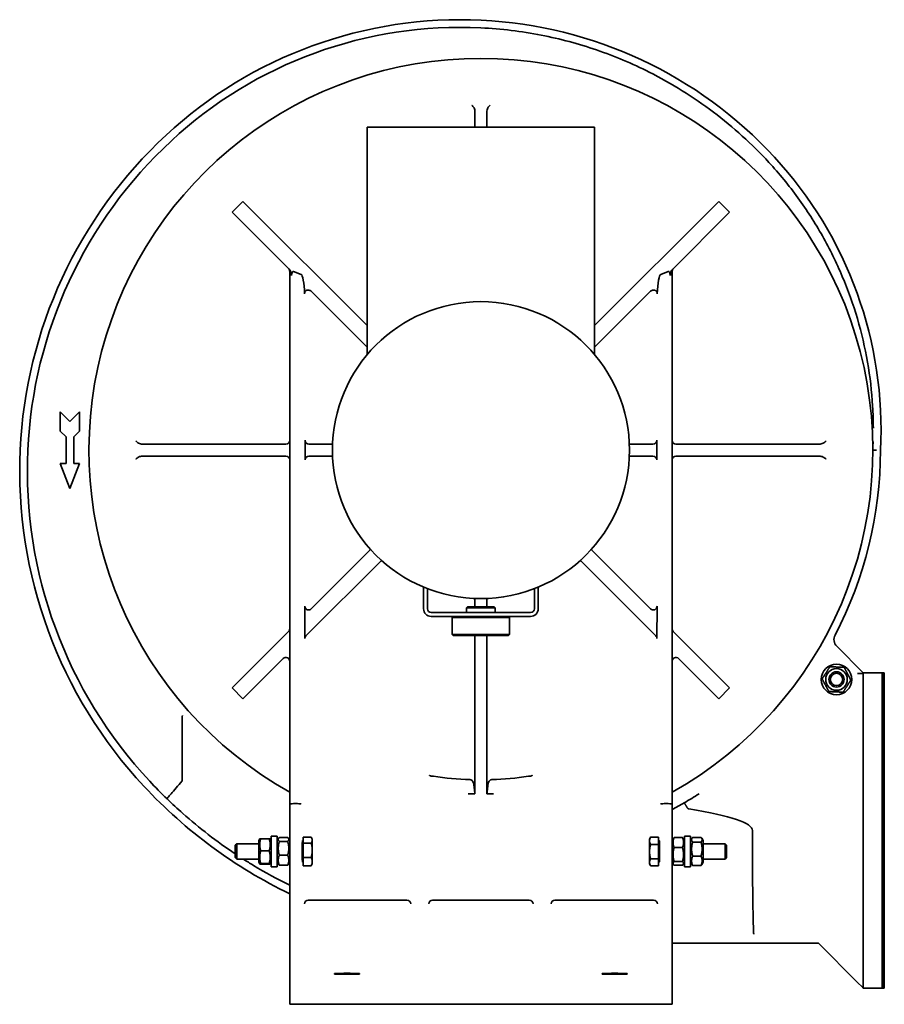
# Model space of a CAD drawing. Header units: millimetres. Extents: x 194 to 646, y 39 to 555.
import ezdxf

# ---------------------------------------------------------------- set-up
doc = ezdxf.new("R2010")
doc.units = ezdxf.units.MM
doc.header["$LTSCALE"] = 2
doc.layers.add('Krawędzie widoczne(ISO)', color=7, linetype='Continuous', lineweight=35, true_color=0x262659)

msp = doc.modelspace()

# ---------------------------------------------------------------- linework, layer by layer
at = {"layer": 'Krawędzie widoczne(ISO)'}
for p, q in [((432, 498.37), (432, 506.21)), ((438.24, 506.21), (438.24, 498.37)), ((375.64, 498.37), (494.6, 498.37)), ((375.64, 379.36), (375.64, 498.37)), ((494.6, 379.36), (494.6, 498.37)), ((305.01, 453.82), (310.67, 459.48)), ((375.64, 394.51), (310.67, 459.48)), ((559.57, 459.48), (494.6, 394.51)), ((559.57, 459.48), (565.23, 453.82)), ((305.01, 453.82), (334.94, 423.9)), ((535.31, 423.9), (565.23, 453.82)), ((335.12, 422.89), (335.12, 144.18)), ((337.12, 422.93), (341.08, 421.35)), ((533.12, 422.93), (529.16, 421.35)), ((535.12, 144.18), (535.12, 422.89)), ((346.35, 412.49), (375.64, 383.2)), ((494.6, 383.2), (523.9, 412.49)), ((215.12, 349.37), (220.12, 344.37)), ((215.12, 339.37), (215.12, 349.37)), ((220.12, 344.37), (225.12, 349.37)), ((225.12, 349.37), (225.12, 339.37)), ((218.12, 336.37), (215.12, 339.37)), ((218.12, 322.37), (218.12, 336.37)), ((225.12, 339.37), (222.12, 336.37)), ((222.12, 336.37), (222.12, 322.37)), ((258.28, 332.49), (333.12, 332.49)), ((343.15, 334.51), (343.15, 324.23)), ((345.14, 332.49), (357.48, 332.49)), ((512.76, 332.49), (525.11, 332.49)), ((527.1, 324.23), (527.1, 334.51)), ((537.12, 332.49), (611.96, 332.49)), ((333.12, 326.25), (258.28, 326.25)), ((357.48, 326.25), (345.14, 326.25)), ((525.11, 326.25), (512.76, 326.25)), ((611.96, 326.25), (537.12, 326.25)), ((642.12, 329.32), (640.12, 329.37)), ((215.12, 322.37), (218.12, 322.37)), ((220.12, 309.37), (215.12, 322.37)), ((225.12, 322.37), (220.12, 309.37)), ((222.12, 322.37), (225.12, 322.37)), ((377.42, 277.33), (346.4, 246.31)), ((523.84, 246.31), (492.82, 277.33)), ((343.61, 232.2), (383.08, 271.67)), ((487.16, 271.67), (526.64, 232.2)), ((405.12, 257.7), (405.12, 246.37)), ((465.12, 246.37), (465.12, 257.7)), ((407.12, 256.89), (407.12, 246.37)), ((463.12, 256.89), (463.12, 246.37)), ((342.99, 247.72), (343.02, 230.79)), ((428.12, 247.37), (427.62, 246.87)), ((428.12, 247.37), (442.12, 247.37)), ((432, 247.37), (432, 251.73)), ((438.24, 251.73), (438.24, 247.37)), ((442.12, 247.37), (442.62, 246.87)), ((527.22, 230.79), (527.25, 247.72)), ((461.12, 244.37), (409.12, 244.37)), ((409.12, 242.37), (461.12, 242.37)), ((420.62, 242.37), (420.12, 241.87)), ((442.62, 246.87), (427.62, 246.87)), ((427.62, 244.37), (427.62, 246.87)), ((442.62, 244.37), (442.62, 246.87)), ((449.62, 242.37), (450.12, 241.87)), ((450.12, 241.87), (420.12, 241.87)), ((420.12, 232.87), (420.12, 241.87)), ((450.12, 232.87), (450.12, 241.87)), ((334.54, 234.44), (305.01, 204.92)), ((420.12, 232.87), (450.12, 232.87)), ((420.62, 232.37), (420.12, 232.87)), ((449.62, 232.37), (420.62, 232.37)), ((432, 149.45), (432, 232.37)), ((438.24, 232.37), (438.24, 149.45)), ((449.62, 232.37), (450.12, 232.87)), ((565.23, 204.92), (535.71, 234.44)), ((621.26, 226.74), (635.12, 212.87)), ((310.67, 199.26), (331.71, 220.3)), ((538.54, 220.3), (559.57, 199.26)), ((635.12, 212.57), (632.12, 212.57)), ((635.12, 212.87), (635.12, 212.57)), ((635.12, 212.87), (645.02, 212.87)), ((635.12, 212.26), (635.12, 48.48)), ((645.02, 47.87), (645.02, 212.87)), ((645.12, 212.77), (645.02, 212.87)), ((645.12, 47.87), (645.12, 212.87)), ((646.12, 212.87), (645.12, 212.87)), ((646.12, 47.87), (646.12, 212.87)), ((310.67, 199.26), (305.01, 204.92)), ((565.23, 204.92), (559.57, 199.26)), ((278.92, 190.04), (278.92, 190.05)), ((278.92, 190.04), (278.92, 156.57)), ((337.12, 144.37), (339.19, 144.37)), ((339.19, 144.37), (339.19, 144.37)), ((531.05, 144.37), (531.05, 144.37)), ((531.05, 144.37), (533.12, 144.37)), ((335.12, 144.18), (335.12, 64.9)), ((535.12, 64.9), (535.12, 144.18)), ((318.92, 125.02), (319.42, 125.88)), ((318.92, 125.02), (318.92, 113.72)), ((319.99, 126.05), (324.35, 126.05)), ((325.42, 125.02), (324.93, 125.88)), ((325.42, 127.37), (325.42, 111.37)), ((325.42, 127.37), (328.62, 127.37)), ((328.62, 127.37), (328.62, 111.37)), ((328.62, 125.02), (329.25, 126.12)), ((329.69, 126.64), (334.05, 126.64)), ((329.69, 124.63), (334.05, 124.63)), ((335.12, 125.02), (334.49, 126.12)), ((342.22, 125.07), (341.82, 125.07)), ((342.22, 126.84), (346.34, 126.84)), ((342.22, 123.74), (342.22, 126.84)), ((342.22, 123.74), (346.34, 123.74)), ((342.22, 116.27), (342.22, 123.74)), ((346.92, 125.87), (346.55, 126.51)), ((346.92, 125.29), (346.92, 125.87)), ((346.92, 120), (346.92, 125.29)), ((523.32, 125.87), (523.86, 126.81)), ((523.32, 125.87), (523.32, 124.95)), ((523.32, 124.95), (523.32, 119.26)), ((528.02, 126.88), (523.9, 126.88)), ((528.02, 126.88), (528.02, 123.02)), ((528.02, 125.07), (528.42, 125.07)), ((535.12, 125.02), (535.75, 126.11)), ((540.55, 126.63), (536.19, 126.63)), ((541.62, 125.02), (540.99, 126.11)), ((541.62, 111.37), (541.62, 127.37)), ((544.82, 127.37), (541.62, 127.37)), ((544.82, 111.37), (544.82, 127.37)), ((544.82, 125.02), (545.53, 126.25)), ((550.25, 126.74), (545.89, 126.74)), ((550.25, 124.29), (545.89, 124.29)), ((551.32, 125.02), (550.61, 126.25)), ((551.32, 113.72), (551.32, 125.02)), ((306.62, 122.6), (307.39, 123.37)), ((306.62, 116.14), (306.62, 122.6)), ((307.39, 123.37), (307.39, 115.37)), ((318.92, 123.37), (307.39, 123.37)), ((319.99, 119.75), (324.35, 119.75)), ((341.62, 119.83), (341.62, 118.92)), ((346.92, 114.08), (346.92, 120)), ((523.32, 119.26), (523.32, 113.69)), ((528.02, 123.02), (523.9, 123.02)), ((528.02, 123.02), (528.02, 115.51)), ((528.62, 118.92), (528.62, 119.83)), ((540.55, 121.36), (536.19, 121.36)), ((551.32, 123.37), (562.86, 123.37)), ((562.86, 115.37), (562.86, 123.37)), ((563.62, 122.6), (562.86, 123.37)), ((563.62, 122.6), (563.62, 116.14)), ((306.62, 116.14), (307.39, 115.37)), ((318.92, 115.37), (307.39, 115.37)), ((318.92, 113.72), (319.42, 112.86)), ((325.42, 113.72), (324.93, 112.86)), ((328.62, 113.72), (329.25, 112.63)), ((329.69, 117.37), (334.05, 117.37)), ((335.12, 113.72), (334.49, 112.63)), ((342.22, 113.67), (341.82, 113.67)), ((342.22, 116.27), (346.34, 116.27)), ((342.22, 111.9), (342.22, 116.27)), ((346.92, 112.87), (346.92, 114.08)), ((523.32, 113.69), (523.32, 112.87)), ((528.02, 115.51), (523.9, 115.51)), ((528.02, 115.51), (528.02, 111.87)), ((528.02, 113.67), (528.42, 113.67)), ((535.12, 113.72), (535.75, 112.63)), ((540.55, 114.1), (536.19, 114.1)), ((541.62, 113.72), (540.99, 112.63)), ((544.82, 113.72), (545.53, 112.5)), ((550.25, 116.92), (545.89, 116.92)), ((551.32, 113.72), (550.61, 112.5)), ((551.32, 115.37), (562.86, 115.37)), ((563.62, 116.14), (562.86, 115.37)), ((319.99, 113.07), (324.35, 113.07)), ((319.99, 112.69), (324.35, 112.69)), ((325.42, 111.37), (328.62, 111.37)), ((329.69, 112.1), (334.05, 112.1)), ((342.22, 111.9), (346.34, 111.9)), ((346.92, 112.87), (346.55, 112.23)), ((523.32, 112.87), (523.86, 111.94)), ((528.02, 111.87), (523.9, 111.87)), ((540.55, 112.11), (536.19, 112.11)), ((544.82, 111.37), (541.62, 111.37)), ((550.25, 112), (545.89, 112)), ((396.38, 93.87), (344.87, 93.87)), ((460.38, 93.87), (409.87, 93.87)), ((525.38, 93.87), (473.87, 93.87)), ((611.62, 71.37), (535.12, 71.37)), ((632.12, 50.87), (611.62, 71.37)), ((335.12, 64.9), (335.12, 52.9)), ((535.12, 52.9), (535.12, 64.9)), ((335.12, 52.9), (335.12, 52.55)), ((335.12, 52.55), (335.12, 39.37)), ((358.62, 55.18), (358.62, 55.48)), ((371.62, 55.48), (371.62, 55.18)), ((498.62, 55.18), (498.62, 55.48)), ((511.62, 55.48), (511.62, 55.18)), ((535.12, 52.55), (535.12, 52.9)), ((535.12, 39.37), (535.12, 52.55)), ((634.69, 48.3), (632.12, 50.87)), ((634.69, 48.3), (634.82, 48.17)), ((634.82, 48.17), (635.12, 48.17)), ((635.12, 47.87), (634.82, 48.17)), ((635.12, 48.17), (635.12, 47.87)), ((635.12, 47.87), (645.02, 47.87)), ((645.12, 47.97), (645.02, 47.87)), ((646.12, 47.87), (645.12, 47.87)), ((345.12, 39.37), (335.12, 39.37)), ((525.12, 39.37), (345.12, 39.37)), ((535.12, 39.37), (525.12, 39.37))]:
    msp.add_line(p, q, dxfattribs=at)
for centre, radius in [((435.12, 329.37), 77.7), ((621.12, 209.37), 8), ((621.12, 209.37), 5.65), ((621.12, 209.37), 4), ((621.12, 209.37), 4), ((621.12, 209.37), 3.23)]:
    msp.add_circle(centre, radius, dxfattribs=at)
for centre, radius, start, end in [((424.41, 328.27), 226.36, 87.238, 132.8468), ((424.56, 331.43), 223.19, 42.6658, 87.238), ((424.41, 328.27), 222.36, 87.238, 132.8468), ((435.12, 329.37), 205, 299.1964, 240.8036), ((433.27, 318.72), 239.38, 132.8468, 177.4066), ((433.27, 318.72), 235.38, 132.8468, 177.4066), ((433.88, 340.02), 210.52, 357.0713, 42.6658), ((333.12, 422.89), 2, 0, 45), ((537.12, 422.89), 2, 135, 180), ((436.08, 318.59), 242.2, 177.4066, 223.0042), ((436.08, 318.59), 238.2, 177.4066, 223.0042), ((435.12, 329.37), 209, 332.4137, 359.9717), ((409.12, 246.37), 4, 180, 270), ((409.12, 246.37), 2, 180, 270), ((461.12, 246.37), 4, 270, 0), ((461.12, 246.37), 2, 270, 0), ((333.12, 235.86), 2, 315, 0), ((537.12, 235.86), 2, 180, 225), ((624.79, 230.27), 5, 152.4137, 225), ((333.12, 218.89), 2, 0, 135), ((537.12, 218.89), 2, 45, 180), ((447.63, 329.37), 254, 223.0042, 225.9333), ((435.12, 329.37), 172.5, 261.711, 268.1136), ((435.12, 329.37), 172.5, 271.8864, 278.289), ((447.63, 329.37), 258, 223.0042, 244.1456), ((435.12, 329.37), 179.95, 267.8871, 268.123), ((435.12, 329.37), 179.95, 268.123, 269.0071), ((435.12, 329.37), 179.95, 270.9929, 271.877), ((435.12, 329.37), 179.95, 271.877, 272.1129), ((435.12, 329.37), 213, 298.0008, 299.9355)]:
    msp.add_arc(centre, radius, start, end, dxfattribs=at)
for centre, major_axis, ratio, start_param, end_param in [((337.12, 408.37), (-0.11, 14.58), 0.136958, 6.22758, 6.82823), ((533.12, 408.37), (0.11, 14.58), 0.136958, 5.73814, 6.33879), ((340.98, 406.83), (-0.01, 14.54), 0.137321, 5.01224, 6.228508), ((529.26, 406.83), (0.01, 14.54), 0.137321, 0.054677, 1.270944), ((333.12, 334.52), (0, -2.03), 0.984808, 0, 1.570796), ((345.15, 334.52), (-0.39, -1.99), 0.984226, 4.910957, 6.475693), ((525.1, 334.52), (0.39, -1.99), 0.984226, 6.090678, 7.655414), ((537.12, 334.52), (0, -2.03), 0.984808, 4.712389, 6.283185), ((333.12, 324.22), (0, 2.03), 0.984808, 4.712389, 6.283185), ((345.15, 324.22), (-0.39, 1.99), 0.984226, 6.090678, 7.655414), ((525.1, 324.22), (0.39, 1.99), 0.984226, 4.910957, 6.475693), ((537.12, 324.22), (0, 2.03), 0.984808, 0, 1.570796), ((344.99, 247.72), (1.41, -1.41), 0.997342, 3.9276, 6.283185), ((525.26, 247.72), (1.41, 1.41), 0.997342, 3.141593, 5.497178), ((345.02, 230.78), (1.41, -1.41), 0.997342, 3.141593, 3.9276), ((525.22, 230.78), (1.41, 1.41), 0.997342, 5.497178, 6.283185), ((337.12, 144.18), (-2, 0), 0.096896, 4.712389, 6.283185), ((339.19, 144.18), (2, -0.01), 0.096894, 0.035238, 1.571127), ((531.05, 144.18), (-2, -0.01), 0.096894, 4.712058, 6.247948), ((533.12, 144.18), (2, 0), 0.096896, 0, 1.570796), ((-984.88, 130.37), (1562, 0), 0.035211, 0, 0.206747), ((341.82, 119.37), (0, -5.7), 0.034921, 3.141593, 4.632617), ((528.42, 119.37), (0, -5.7), 0.034921, 1.650568, 3.141593), ((341.82, 119.37), (0, -5.7), 0.034921, 4.792161, 6.283185), ((528.42, 119.37), (0, -5.7), 0.034921, 0, 1.491024), ((344.8, 91.89), (1.6, 1.25), 0.964653, 0.92522, 2.46111), ((344.87, 91.87), (-1.94, 0.49), 0.999353, 4.95743, 4.992032), ((396.37, 91.87), (1.94, 0.49), 0.999353, 1.291153, 1.325755), ((396.44, 91.89), (1.6, -1.25), 0.964653, 0.680483, 2.216373), ((409.8, 91.89), (1.6, 1.25), 0.964653, 0.92522, 2.46111), ((409.87, 91.87), (-1.94, 0.49), 0.999353, 4.95743, 4.992032), ((460.37, 91.87), (1.94, 0.49), 0.999353, 1.291153, 1.325755), ((460.44, 91.89), (1.6, -1.25), 0.964653, 0.680483, 2.216373), ((473.8, 91.89), (1.6, 1.25), 0.964653, 0.92522, 2.46111), ((473.87, 91.87), (-1.94, 0.49), 0.999353, 4.95743, 4.992032), ((525.37, 91.87), (1.94, 0.49), 0.999353, 1.291153, 1.325755), ((525.44, 91.89), (-1.6, 1.25), 0.964653, 3.822076, 5.357965), ((365.12, 55.48), (6.5, 0), 0.017455, 0, 3.141593), ((365.12, 55.18), (-6.5, 0), 0.017455, 0, 3.141593), ((505.12, 55.48), (6.5, 0), 0.017455, 0, 3.141593), ((505.12, 55.18), (-6.5, 0), 0.017455, 0, 3.141593)]:
    msp.add_ellipse(centre, major_axis=major_axis, ratio=ratio, start_param=start_param, end_param=end_param, dxfattribs=at)
for points in [[(435.12, 550.37), (445.73, 549.86), (456.29, 548.58), (466.71, 546.53)], [(410.25, 158.67), (410.2, 158.68), (410.15, 158.68), (410.1, 158.69)], [(460.14, 158.69), (460.09, 158.68), (460.04, 158.68), (459.99, 158.67)], [(431.97, 149.71), (431.98, 149.62), (431.99, 149.53), (432, 149.45)], [(438.24, 149.45), (438.25, 149.53), (438.27, 149.62), (438.28, 149.71)], [(541.41, 144.79), (544.07, 146.32), (546.68, 147.9), (549.24, 149.52)]]:
    msp.add_open_spline(points, degree=3, dxfattribs=at)
for points, knots in [([(466.71, 546.53), (476.52, 544.61), (495.87, 539.42), (526.55, 526.5), (557.48, 507.21), (576.92, 489.55), (585.74, 479.98)], [57.259501, 57.259501, 57.259501, 57.259501, 60.087563, 62.915626, 66.686376, 70.457126, 70.457126, 70.457126, 70.457126]), ([(431.51, 508.42), (431.36, 508.7), (431.17, 508.96), (430.77, 509.45), (430.56, 509.68), (430.33, 509.91), (430.33, 509.91), (430.33, 509.91)], [0.0000215, 0.0000215, 0.0000215, 0.0000215, 0.095317, 0.095317, 0.1906797, 0.1906797, 0.1912565, 0.1912565, 0.1912565, 0.1912565]), ([(432, 506.21), (432, 506.62), (431.96, 507.03), (431.79, 507.8), (431.67, 508.14), (431.51, 508.42)], [0, 0, 0, 0, 0.1214614, 0.1214614, 0.2371929, 0.2371929, 0.2371929, 0.2371929]), ([(438.73, 508.42), (438.58, 508.14), (438.45, 507.8), (438.28, 507.03), (438.24, 506.62), (438.24, 506.21)], [0.0000266, 0.0000266, 0.0000266, 0.0000266, 0.0964042, 0.0964042, 0.1975534, 0.1975534, 0.1975534, 0.1975534]), ([(439.92, 509.91), (439.92, 509.91), (439.92, 509.91), (439.69, 509.68), (439.47, 509.45), (439.07, 508.96), (438.89, 508.7), (438.73, 508.42)], [-0.0005884, -0.0005884, -0.0005884, -0.0005884, 0, 0, 0.0972901, 0.0972901, 0.1945115, 0.1945115, 0.1945115, 0.1945115]), ([(585.74, 479.98), (591.17, 474.08), (601.32, 461.7), (614.18, 441.65), (624.59, 420.42), (632.47, 398.29), (637.77, 375.52), (640.01, 356.3), (640.38, 344.74), (640.39, 340.93)], [70.457126, 70.457126, 70.457126, 70.457126, 72.778702, 75.100278, 77.421854, 79.74343, 82.065006, 84.386582, 85.532846, 85.532846, 85.532846, 85.532846]), ([(335.99, 420.83), (336.05, 421.08), (336.04, 421.36), (335.97, 421.9), (335.91, 422.16), (335.71, 422.78), (335.53, 423.14), (335.19, 423.62), (335.07, 423.76), (334.94, 423.9)], [0, 0, 0, 0, 0.0755059, 0.0755059, 0.1440841, 0.1440841, 0.2475423, 0.2475423, 0.2983457, 0.2983457, 0.2983457, 0.2983457]), ([(535.31, 423.9), (535.18, 423.78), (535.07, 423.64), (534.74, 423.18), (534.56, 422.83), (534.35, 422.2), (534.28, 421.93), (534.2, 421.38), (534.2, 421.08), (534.25, 420.83)], [0, 0, 0, 0, 0.0527045, 0.0527045, 0.1702533, 0.1702533, 0.2505443, 0.2505443, 0.3389485, 0.3389485, 0.3389485, 0.3389485]), ([(346.35, 412.49), (346.2, 412.64), (346.02, 412.77), (345.65, 412.96), (345.45, 413.03), (344.91, 413.14), (344.61, 413.12), (344.19, 413.05), (343.94, 412.98), (343.62, 412.79), (343.55, 412.73), (343.44, 412.64), (343.4, 412.59), (343.3, 412.49), (343.26, 412.43), (343.12, 412.23), (343.05, 412.09), (342.92, 411.69), (342.88, 411.41), (342.89, 411.13)], [0, 0, 0, 0, 0.0644057, 0.0644057, 0.1264683, 0.1264683, 0.2299594, 0.2299594, 0.3289581, 0.3289581, 0.3593399, 0.3593399, 0.3821168, 0.3821168, 0.4081392, 0.4081392, 0.465919, 0.465919, 0.5581795, 0.5581795, 0.5581795, 0.5581795]), ([(527.35, 411.13), (527.36, 411.3), (527.35, 411.48), (527.28, 411.81), (527.23, 411.98), (527.11, 412.23), (527.06, 412.33), (526.95, 412.48), (526.91, 412.53), (526.82, 412.62), (526.77, 412.67), (526.63, 412.78), (526.55, 412.83), (526.33, 412.95), (526.19, 413), (525.76, 413.12), (525.47, 413.13), (525.05, 413.09), (524.79, 413.04), (524.28, 412.81), (524.07, 412.67), (523.9, 412.49)], [0.0009564, 0.0009564, 0.0009564, 0.0009564, 0.0526061, 0.0526061, 0.1034889, 0.1034889, 0.1380413, 0.1380413, 0.1578725, 0.1578725, 0.1776511, 0.1776511, 0.2091677, 0.2091677, 0.2525092, 0.2525092, 0.3450127, 0.3450127, 0.4183166, 0.4183166, 0.4768291, 0.4768291, 0.4768291, 0.4768291]), ([(254.58, 334.17), (254.58, 334.17), (254.58, 334.16), (254.81, 333.93), (255.04, 333.72), (255.53, 333.32), (255.8, 333.14), (256.07, 332.98)], [-0.0005885, -0.0005885, -0.0005885, -0.0005885, 0, 0, 0.0972906, 0.0972906, 0.1945129, 0.1945129, 0.1945129, 0.1945129]), ([(256.07, 332.98), (256.36, 332.83), (256.69, 332.7), (257.46, 332.53), (257.87, 332.49), (258.28, 332.49)], [0.0000262, 0.0000262, 0.0000262, 0.0000262, 0.0964034, 0.0964034, 0.197552, 0.197552, 0.197552, 0.197552]), ([(611.96, 332.49), (612.37, 332.49), (612.78, 332.53), (613.55, 332.7), (613.89, 332.83), (614.17, 332.98)], [0, 0, 0, 0, 0.1214614, 0.1214614, 0.2371929, 0.2371929, 0.2371929, 0.2371929]), ([(614.17, 332.98), (614.45, 333.14), (614.71, 333.32), (615.2, 333.72), (615.43, 333.93), (615.66, 334.16), (615.66, 334.17), (615.66, 334.17)], [0.0000215, 0.0000215, 0.0000215, 0.0000215, 0.095317, 0.095317, 0.1906797, 0.1906797, 0.1912565, 0.1912565, 0.1912565, 0.1912565]), ([(640.3, 333.69), (640.3, 333.64), (640.29, 333.31), (640.28, 332.98), (640.27, 332.69)], [86.25967338, 86.25967338, 86.25967338, 86.25967338, 86.27286247, 86.35937035, 86.35937035, 86.35937035, 86.35937035]), ([(256.07, 325.76), (255.8, 325.61), (255.53, 325.42), (255.04, 325.02), (254.81, 324.81), (254.58, 324.58), (254.58, 324.58), (254.58, 324.57)], [0.0000211, 0.0000211, 0.0000211, 0.0000211, 0.095317, 0.095317, 0.1906797, 0.1906797, 0.1912565, 0.1912565, 0.1912565, 0.1912565]), ([(258.28, 326.25), (257.87, 326.25), (257.46, 326.21), (256.69, 326.04), (256.36, 325.92), (256.07, 325.76)], [0, 0, 0, 0, 0.1214612, 0.1214612, 0.2371929, 0.2371929, 0.2371929, 0.2371929]), ([(614.17, 325.76), (613.89, 325.92), (613.55, 326.04), (612.78, 326.21), (612.37, 326.25), (611.96, 326.25)], [0.0000266, 0.0000266, 0.0000266, 0.0000266, 0.0964042, 0.0964042, 0.1975534, 0.1975534, 0.1975534, 0.1975534]), ([(615.66, 324.57), (615.66, 324.58), (615.66, 324.58), (615.43, 324.81), (615.2, 325.02), (614.71, 325.42), (614.45, 325.61), (614.17, 325.76)], [-0.0005885, -0.0005885, -0.0005885, -0.0005885, 0, 0, 0.0972908, 0.0972908, 0.194513, 0.194513, 0.194513, 0.194513]), ([(640.12, 329.37), (640.12, 329.37), (640.12, 329.37), (640.12, 329.37), (640.12, 329.38), (640.12, 329.39), (640.12, 329.39), (640.12, 329.39)], [-3.471079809, -3.471079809, -3.471079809, -3.471079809, -3.470368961, -3.470368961, -3.467017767, -3.467017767, -3.465825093, -3.465825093, -3.465825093, -3.465825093]), ([(632.12, 212.57), (632.5, 212.57), (632.9, 212.57), (633.64, 212.54), (633.98, 212.52), (634.51, 212.47), (634.74, 212.43), (635.05, 212.35), (635.12, 212.31), (635.12, 212.26)], [0, 0, 0, 0, 0.1129535, 0.1129535, 0.225907, 0.225907, 0.3396105, 0.3396105, 0.453314, 0.453314, 0.453314, 0.453314]), ([(278.99, 190.43), (278.99, 190.43), (278.99, 190.43), (278.97, 190.39), (278.95, 190.32), (278.93, 190.18), (278.92, 190.12), (278.92, 190.05)], [-0.00009111, -0.00009111, -0.00009111, -0.00009111, 0, 0, 0.01449001, 0.01449001, 0.0262262, 0.0262262, 0.0262262, 0.0262262]), ([(278.83, 156.26), (277.76, 155), (276.68, 153.78), (275.69, 152.63), (274.69, 151.48), (273.78, 150.44), (273.04, 149.57), (272.33, 148.73), (271.77, 148.07), (271.42, 147.6), (271.08, 147.16), (270.93, 146.91), (270.98, 146.87), (270.98, 146.86), (270.98, 146.86), (270.98, 146.86)], [0, 0, 0, 0, 0.496559, 0.496559, 0.496559, 0.997993, 0.997993, 0.997993, 1.480056, 1.480056, 1.480056, 1.940102, 1.940102, 1.940102, 1.9429, 1.9429, 1.9429, 1.9429]), ([(278.92, 156.57), (278.92, 156.53), (278.92, 156.49), (278.9, 156.41), (278.89, 156.38), (278.87, 156.32), (278.85, 156.29), (278.83, 156.26)], [-2.62642465, -2.62642465, -2.62642465, -2.62642465, -2.59665953, -2.59665953, -2.5705347, -2.5705347, -2.54710236, -2.54710236, -2.54710236, -2.54710236]), ([(408.25, 159.28), (408.25, 159.28), (408.25, 159.28), (408.26, 159.22), (408.32, 159.14), (408.48, 159.02), (408.6, 158.95), (408.98, 158.83), (409.18, 158.79), (409.62, 158.72), (409.86, 158.69), (410.1, 158.69)], [-0.3770594, -0.3770594, -0.3770594, -0.3770594, -0.3758067, -0.3758067, -0.2422921, -0.2422921, -0.1477323, -0.1477323, -0.0734916, -0.0734916, 0, 0, 0, 0]), ([(431.41, 154.43), (431.39, 154.64), (431.35, 154.84), (431.18, 155.46), (431.01, 155.86), (430.62, 156.37), (430.45, 156.55), (430.14, 156.76), (430.02, 156.82), (429.79, 156.91), (429.67, 156.94), (429.51, 156.96), (429.48, 156.96), (429.44, 156.96)], [0.0714943, 0.0714943, 0.0714943, 0.0714943, 0.1411443, 0.1411443, 0.2822885, 0.2822885, 0.3584898, 0.3584898, 0.3965905, 0.3965905, 0.4346912, 0.4346912, 0.4444138, 0.4444138, 0.4444138, 0.4444138]), ([(440.8, 156.96), (440.77, 156.96), (440.74, 156.96), (440.58, 156.94), (440.45, 156.91), (440.22, 156.82), (440.11, 156.76), (439.8, 156.55), (439.62, 156.37), (439.24, 155.86), (439.06, 155.46), (438.89, 154.84), (438.85, 154.64), (438.83, 154.43)], [1.2777579, 1.2777579, 1.2777579, 1.2777579, 1.2874805, 1.2874805, 1.3255812, 1.3255812, 1.3636819, 1.3636819, 1.4398832, 1.4398832, 1.5810274, 1.5810274, 1.6506774, 1.6506774, 1.6506774, 1.6506774]), ([(460.14, 158.69), (460.38, 158.69), (460.62, 158.72), (461.06, 158.79), (461.26, 158.83), (461.65, 158.95), (461.76, 159.02), (461.93, 159.14), (461.98, 159.22), (461.99, 159.28), (461.99, 159.28), (461.99, 159.28)], [-0.2137876, -0.2137876, -0.2137876, -0.2137876, -0.17198, -0.17198, -0.1297462, -0.1297462, -0.0759534, -0.0759534, 0, 0, 0.0007126, 0.0007126, 0.0007126, 0.0007126]), ([(306.62, 118.11), (297.01, 124.53), (284.88, 133.88), (273.66, 144.27), (270.98, 146.86)], [28.598698, 28.598698, 28.598698, 28.598698, 31.896746, 32.957851, 32.957851, 32.957851, 32.957851]), ([(541.41, 144.79), (541.42, 144.79), (541.43, 144.79), (541.44, 144.78), (541.45, 144.77), (541.46, 144.76), (541.48, 144.74), (541.49, 144.72), (541.51, 144.7), (541.53, 144.67), (541.54, 144.66), (541.54, 144.65), (541.55, 144.65), (541.57, 144.62), (541.6, 144.58), (541.63, 144.54), (541.66, 144.5), (541.69, 144.46), (541.72, 144.41), (541.75, 144.36), (541.79, 144.3), (541.83, 144.24), (541.84, 144.23), (541.84, 144.22), (541.85, 144.21), (541.89, 144.15), (541.93, 144.08), (541.98, 144.01), (542.02, 143.95), (542.06, 143.88), (542.1, 143.81), (542.11, 143.81), (542.11, 143.8), (542.11, 143.8), (542.16, 143.73), (542.21, 143.65), (542.26, 143.57), (542.31, 143.49), (542.36, 143.4), (542.41, 143.31), (542.42, 143.3), (542.43, 143.28), (542.44, 143.27), (542.5, 143.18), (542.56, 143.08), (542.62, 142.98), (542.67, 142.89), (542.73, 142.79), (542.79, 142.69), (542.85, 142.58), (542.92, 142.48), (542.98, 142.37), (543.04, 142.26), (543.1, 142.16), (543.17, 142.05), (543.17, 142.05), (543.17, 142.04), (543.18, 142.04)], [-0.5565478, -0.5565478, -0.5565478, -0.5565478, -0.5185873, -0.5185873, -0.5185873, -0.4809359, -0.4809359, -0.4809359, -0.4428451, -0.4428451, -0.4428451, -0.433961, -0.433961, -0.433961, -0.3960243, -0.3960243, -0.3960243, -0.3579016, -0.3579016, -0.3579016, -0.3200894, -0.3200894, -0.3200894, -0.3122336, -0.3122336, -0.3122336, -0.2741288, -0.2741288, -0.2741288, -0.2386517, -0.2386517, -0.2386517, -0.2365026, -0.2365026, -0.2365026, -0.2000264, -0.2000264, -0.2000264, -0.1621629, -0.1621629, -0.1621629, -0.155994, -0.155994, -0.155994, -0.1169955, -0.1169955, -0.1169955, -0.0791135, -0.0791135, -0.0791135, -0.0395567, -0.0395567, -0.0395567, -0.0022107, -0.0022107, -0.0022107, 0, 0, 0, 0]), ([(543.18, 142.04), (543.18, 142.03), (543.18, 142.03), (543.18, 142.03), (543.22, 141.97), (543.27, 141.91), (543.32, 141.87), (543.33, 141.87), (543.33, 141.86), (543.33, 141.86), (543.39, 141.82), (543.45, 141.79), (543.51, 141.76), (543.53, 141.75), (543.54, 141.75), (543.56, 141.74), (543.63, 141.71), (543.71, 141.69), (543.78, 141.68), (543.81, 141.67), (543.83, 141.67), (543.86, 141.66)], [1.8792872, 1.8792872, 1.8792872, 1.8792872, 1.8806532, 1.8806532, 1.8806532, 1.9111223, 1.9111223, 1.9111223, 1.9128808, 1.9128808, 1.9128808, 1.940887, 1.940887, 1.940887, 1.9483863, 1.9483863, 1.9483863, 1.980183, 1.980183, 1.980183, 1.9909625, 1.9909625, 1.9909625, 1.9909625]), ([(577.81, 76.06), (577.8, 76.2), (577.79, 76.38), (577.78, 76.57), (577.74, 77.27), (577.7, 78.27), (577.66, 79.55), (577.63, 80.66), (577.59, 81.97), (577.55, 83.47), (577.53, 84.6), (577.5, 85.83), (577.47, 87.17), (577.45, 88.4), (577.43, 89.73), (577.4, 91.14), (577.38, 92.77), (577.35, 94.51), (577.33, 96.34), (577.28, 99.69), (577.24, 103.36), (577.21, 107.24), (577.21, 107.9), (577.2, 108.55), (577.2, 109.22), (577.17, 112.35), (577.16, 115.6), (577.14, 118.9), (577.13, 122.66), (577.12, 126.51), (577.12, 130.37)], [-7.792822, -7.792822, -7.792822, -7.792822, -7.508319, -7.508319, -7.508319, -6.503667, -6.503667, -6.503667, -5.634023, -5.634023, -5.634023, -4.98545, -4.98545, -4.98545, -4.383434, -4.383434, -4.383434, -3.6819, -3.6819, -3.6819, -2.394134, -2.394134, -2.394134, -2.178387, -2.178387, -2.178387, -1.158932, -1.158932, -1.158932, 0, 0, 0, 0]), ([(335.12, 101.65), (328.66, 104.84), (320.48, 109.32), (312.58, 114.24), (310.81, 115.37)], [25.467664, 25.467664, 25.467664, 25.467664, 27.524083, 28.122918, 28.122918, 28.122918, 28.122918]), ([(635.12, 48.48), (635.12, 48.43), (635.05, 48.39), (634.84, 48.33), (634.77, 48.32), (634.69, 48.3)], [-0.453314, -0.453314, -0.453314, -0.453314, -0.3396105, -0.3396105, -0.296507, -0.296507, -0.296507, -0.296507])]:
    msp.add_open_spline(points, degree=3, knots=knots, dxfattribs=at)
for points, weights in [([(613.62, 209.67), (615.63, 212.85), (617.63, 216.02)], [1, 1.15470053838, 1]), ([(617.63, 216.02), (621.38, 215.87), (625.13, 215.71)], [1, 1.15470053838, 1]), ([(625.13, 215.71), (626.88, 212.39), (628.62, 209.07)], [1, 1.15470053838, 1]), ([(617.11, 203.03), (615.37, 206.35), (613.62, 209.67)], [1, 1.15470053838, 1]), ([(628.62, 209.07), (626.62, 205.9), (624.61, 202.72)], [1, 1.15470053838, 1]), ([(624.61, 202.72), (620.86, 202.88), (617.11, 203.03)], [1, 1.15470053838, 1]), ([(431.97, 149.71), (431.69, 152.1), (431.41, 154.43)], [1.00001752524, 1.00014547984, 1.00009957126]), ([(438.83, 154.43), (438.56, 152.1), (438.28, 149.71)], [1.00009957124, 1.00014547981, 1.00001752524]), ([(319.99, 126.05), (318.91, 122.9), (319.99, 119.75)], [1, 1.15470053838, 1]), ([(319.42, 125.88), (319.46, 125.96), (319.99, 126.05)], [1.07666811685, 1.07008634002, 1]), ([(324.35, 126.05), (324.88, 125.96), (324.93, 125.88)], [1, 1.07008634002, 1.07666811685]), ([(324.35, 119.75), (325.43, 122.9), (324.35, 126.05)], [1, 1.15470053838, 1]), ([(329.69, 126.64), (328.61, 125.63), (329.69, 124.63)], [1, 1.15470053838, 1]), ([(329.69, 124.63), (328.61, 121), (329.69, 117.37)], [1, 1.15470053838, 1]), ([(334.05, 124.63), (335.13, 125.63), (334.05, 126.64)], [1, 1.15470053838, 1]), ([(334.05, 117.37), (335.13, 121), (334.05, 124.63)], [1, 1.15470053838, 1]), ([(346.92, 125.29), (346.92, 126.01), (346.34, 126.84)], [1, 1.0379548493, 1]), ([(346.34, 123.74), (346.92, 124.57), (346.92, 125.29)], [1, 1.0379548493, 1]), ([(346.92, 120), (346.92, 121.73), (346.34, 123.74)], [1, 1.0379548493, 1]), ([(523.9, 126.88), (523.32, 125.84), (523.32, 124.95)], [1, 1.0379548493, 1]), ([(523.32, 124.95), (523.32, 124.05), (523.9, 123.02)], [1, 1.0379548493, 1]), ([(523.86, 126.81), (523.88, 126.84), (523.9, 126.88)], [1.00250519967, 1.00129691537, 1]), ([(536.19, 126.63), (535.11, 124), (536.19, 121.36)], [1, 1.15470053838, 1]), ([(535.75, 126.11), (535.89, 126.36), (536.19, 126.63)], [1.05776126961, 1.03842451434, 1]), ([(540.55, 126.63), (540.85, 126.36), (540.99, 126.11)], [1, 1.03842451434, 1.05776126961]), ([(540.55, 121.36), (541.63, 124), (540.55, 126.63)], [1, 1.15470053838, 1]), ([(545.89, 126.74), (544.81, 125.52), (545.89, 124.29)], [1, 1.15470053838, 1]), ([(545.89, 124.29), (544.81, 120.61), (545.89, 116.92)], [1, 1.15470053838, 1]), ([(550.25, 124.29), (551.33, 125.52), (550.25, 126.74)], [1, 1.15470053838, 1]), ([(550.25, 116.92), (551.33, 120.61), (550.25, 124.29)], [1, 1.15470053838, 1]), ([(319.99, 119.75), (318.91, 116.41), (319.99, 113.07)], [1, 1.15470053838, 1]), ([(324.35, 113.07), (325.43, 116.41), (324.35, 119.75)], [1, 1.15470053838, 1]), ([(346.34, 116.27), (346.92, 118.27), (346.92, 120)], [1, 1.0379548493, 1]), ([(523.9, 123.02), (523.32, 121), (523.32, 119.26)], [1, 1.0379548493, 1]), ([(523.32, 119.26), (523.32, 117.52), (523.9, 115.51)], [1, 1.0379548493, 1]), ([(536.19, 121.36), (535.11, 117.73), (536.19, 114.1)], [1, 1.15470053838, 1]), ([(540.55, 114.1), (541.63, 117.73), (540.55, 121.36)], [1, 1.15470053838, 1]), ([(329.69, 117.37), (328.61, 114.74), (329.69, 112.1)], [1, 1.15470053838, 1]), ([(334.05, 112.1), (335.13, 114.74), (334.05, 117.37)], [1, 1.15470053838, 1]), ([(346.92, 114.08), (346.92, 115.1), (346.34, 116.27)], [1, 1.0379548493, 1]), ([(346.34, 111.9), (346.92, 113.07), (346.92, 114.08)], [1, 1.0379548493, 1]), ([(523.9, 115.51), (523.32, 114.53), (523.32, 113.69)], [1, 1.0379548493, 1]), ([(523.32, 113.69), (523.32, 112.84), (523.9, 111.87)], [1, 1.0379548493, 1]), ([(536.19, 114.1), (535.11, 113.1), (536.19, 112.11)], [1, 1.15470053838, 1]), ([(540.55, 112.11), (541.63, 113.1), (540.55, 114.1)], [1, 1.15470053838, 1]), ([(545.89, 116.92), (544.81, 114.46), (545.89, 112)], [1, 1.15470053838, 1]), ([(550.25, 112), (551.33, 114.46), (550.25, 116.92)], [1, 1.15470053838, 1]), ([(319.99, 113.07), (318.91, 112.88), (319.99, 112.69)], [1, 1.15470053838, 1]), ([(324.35, 112.69), (325.43, 112.88), (324.35, 113.07)], [1, 1.15470053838, 1]), ([(329.69, 112.1), (329.4, 112.38), (329.25, 112.63)], [1, 1.03808384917, 1.05741689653]), ([(334.49, 112.63), (334.35, 112.38), (334.05, 112.1)], [1.05741689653, 1.03808384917, 1]), ([(346.55, 112.23), (346.46, 112.07), (346.34, 111.9)], [1.01203460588, 1.00749888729, 1]), ([(545.89, 112), (545.67, 112.26), (545.53, 112.5)], [1, 1.02899041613, 1.04711539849]), ([(550.61, 112.5), (550.48, 112.26), (550.25, 112)], [1.04711539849, 1.02899041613, 1])]:
    msp.add_rational_spline(points, weights, degree=2, dxfattribs=at)

doc.saveas('drawing.dxf')
